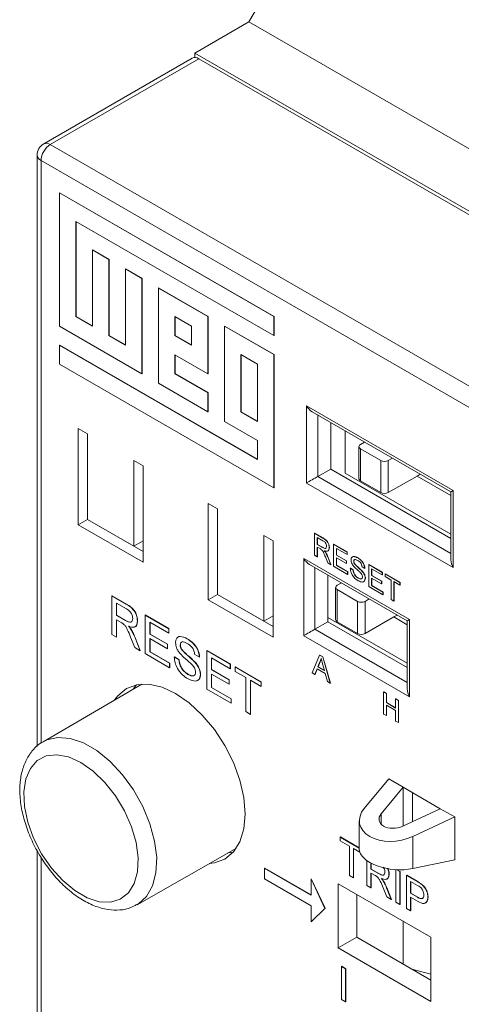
# Model space of a CAD drawing. Header units: millimetres. Extents: x 0 to 420, y 0 to 297.
# Tile 10 of 14: x 323 to 340, y 58 to 96. Entities that reach past the tile are written whole.
import ezdxf

# ---------------------------------------------------------------- set-up
doc = ezdxf.new("R2010")
doc.units = ezdxf.units.MM

msp = doc.modelspace()

# ---------------------------------------------------------------- linework, layer by layer
at = {"color": 7, "linetype": 'Continuous', "lineweight": 15}
for p, q in [((331.56, 95.549), (334.459, 100.488)), ((331.56, 95.549), (329.501, 94.36)), ((341.409, 89.863), (331.56, 95.549)), ((329.501, 94.36), (329.498, 94.188)), ((342.601, 86.797), (329.501, 94.36)), ((329.401, 94.165), (323.744, 90.899)), ((329.651, 94.14), (323.994, 90.875)), ((329.651, 94.14), (342.517, 86.713)), ((323.994, 90.875), (355.107, 72.914)), ((323.494, 90.466), (323.494, 67.933)), ((354.753, 72.301), (323.641, 90.262)), ((324.341, 89.033), (324.348, 89.037)), ((332.512, 84.316), (324.341, 89.033)), ((324.341, 89.033), (324.341, 83.953)), ((332.519, 84.32), (324.348, 89.037)), ((324.969, 87.945), (332.512, 83.591)), ((324.969, 84.316), (324.969, 87.945)), ((324.976, 84.32), (324.976, 87.941)), ((325.598, 86.856), (325.605, 86.86)), ((325.598, 86.856), (325.598, 83.953)), ((326.226, 86.493), (325.598, 86.856)), ((326.233, 86.497), (325.605, 86.86)), ((326.226, 86.493), (326.233, 86.497)), ((326.226, 83.59), (326.226, 86.493)), ((326.233, 83.594), (326.233, 86.497)), ((326.855, 86.13), (326.862, 86.134)), ((326.855, 86.13), (326.855, 83.227)), ((327.483, 85.768), (326.855, 86.13)), ((327.49, 85.772), (326.862, 86.134)), ((327.483, 85.768), (327.49, 85.772)), ((327.483, 82.138), (327.483, 85.768)), ((327.49, 82.143), (327.49, 85.772)), ((328.112, 85.405), (328.119, 85.409)), ((328.112, 85.405), (328.112, 81.776)), ((329.997, 84.316), (328.112, 85.405)), ((330.005, 84.32), (328.119, 85.409)), ((324.969, 84.316), (324.976, 84.32)), ((325.598, 83.953), (324.969, 84.316)), ((325.598, 83.961), (324.976, 84.32)), ((329.369, 83.953), (328.74, 84.316)), ((328.74, 84.316), (328.74, 83.59)), ((328.747, 84.312), (328.747, 83.594)), ((329.997, 84.316), (330.005, 84.32)), ((329.997, 82.139), (329.997, 84.316)), ((330.005, 82.143), (330.005, 84.32)), ((332.512, 84.316), (332.519, 84.32)), ((332.512, 83.591), (332.512, 84.316)), ((332.519, 83.595), (332.519, 84.32)), ((324.341, 83.953), (327.483, 82.138)), ((329.369, 83.227), (329.369, 83.953)), ((330.626, 83.953), (330.633, 83.957)), ((332.512, 82.865), (330.626, 83.953)), ((330.626, 83.953), (330.626, 80.324)), ((332.519, 82.869), (330.633, 83.957)), ((326.226, 83.59), (326.233, 83.594)), ((326.855, 83.227), (326.226, 83.59)), ((326.855, 83.235), (326.233, 83.594)), ((328.74, 83.59), (328.747, 83.594)), ((328.74, 83.59), (329.369, 83.227)), ((328.747, 83.594), (329.369, 83.236)), ((332.512, 83.591), (332.519, 83.595)), ((324.341, 83.227), (324.348, 83.231)), ((324.341, 83.227), (324.341, 82.501)), ((331.883, 78.873), (324.341, 83.227)), ((331.883, 78.881), (324.348, 83.231)), ((328.74, 82.864), (329.997, 82.139)), ((328.74, 82.139), (328.74, 82.864)), ((328.747, 82.143), (328.747, 82.86)), ((331.883, 82.502), (331.255, 82.865)), ((331.255, 82.865), (331.255, 80.687)), ((331.262, 82.861), (331.262, 80.691)), ((332.512, 82.865), (332.519, 82.869)), ((332.512, 77.784), (332.512, 82.865)), ((332.519, 77.788), (332.519, 82.869)), ((324.341, 82.501), (332.512, 77.784)), ((331.883, 80.324), (331.883, 82.502)), ((327.483, 82.138), (327.49, 82.143)), ((328.74, 82.139), (328.747, 82.143)), ((329.997, 81.413), (328.74, 82.139)), ((330.005, 81.417), (328.747, 82.143)), ((329.997, 82.139), (330.005, 82.143)), ((328.112, 81.776), (329.997, 80.687)), ((329.997, 81.413), (330.005, 81.417)), ((329.997, 80.687), (329.997, 81.413)), ((330.005, 80.691), (330.005, 81.417)), ((329.997, 80.687), (330.005, 80.691)), ((331.255, 80.687), (331.262, 80.691)), ((331.255, 80.687), (331.883, 80.324)), ((331.262, 80.691), (331.883, 80.333)), ((333.752, 80.914), (339.338, 77.689)), ((333.752, 77.974), (333.752, 80.914)), ((333.964, 80.69), (339.25, 77.638)), ((330.626, 80.324), (331.883, 79.599)), ((325.408, 79.852), (325.055, 80.056)), ((325.055, 80.056), (325.055, 76.381)), ((334.671, 80.282), (334.671, 78.505)), ((335.22, 79.965), (335.22, 78.352)), ((325.408, 79.852), (325.408, 76.585)), ((331.883, 79.599), (331.883, 78.873)), ((335.744, 79.362), (335.744, 78.138)), ((335.803, 79.444), (335.962, 79.536)), ((336.581, 78.832), (335.803, 79.281)), ((335.803, 79.281), (335.803, 78.056)), ((327.176, 78.831), (327.176, 75.565)), ((327.53, 78.627), (327.176, 78.831)), ((336.581, 77.607), (336.581, 78.832)), ((336.863, 78.832), (337.023, 78.924)), ((336.863, 78.832), (336.863, 77.607)), ((327.53, 74.952), (327.53, 78.627)), ((334.671, 78.505), (334.176, 78.219)), ((334.671, 78.505), (339.25, 75.862)), ((335.22, 78.352), (339.25, 76.025)), ((335.803, 78.056), (336.581, 77.607)), ((336.863, 77.607), (337.959, 78.24)), ((337.959, 78.24), (338.084, 78.312)), ((337.959, 78.24), (339.25, 77.494)), ((332.512, 77.784), (332.519, 77.788)), ((339.338, 74.749), (333.752, 77.974)), ((339.338, 77.689), (339.338, 74.749)), ((339.25, 77.638), (339.25, 75.045)), ((330.358, 76.994), (330.005, 77.198)), ((330.005, 77.198), (330.005, 73.524)), ((330.358, 76.994), (330.358, 73.728)), ((325.408, 76.585), (325.055, 76.381)), ((327.176, 75.565), (325.408, 76.585)), ((327.53, 75.361), (325.408, 76.585)), ((325.055, 76.381), (327.53, 74.952)), ((325.762, 76.381), (325.762, 76.381)), ((325.764, 76.38), (325.764, 76.38)), ((332.479, 75.769), (332.126, 75.974)), ((332.126, 75.974), (332.126, 72.707)), ((334.057, 76.057), (334.064, 76.061)), ((334.057, 75.218), (334.057, 76.057)), ((334.057, 76.057), (334.372, 75.875)), ((334.064, 76.061), (334.379, 75.879)), ((334.376, 75.776), (334.16, 75.901)), ((334.16, 75.901), (334.16, 75.632)), ((334.167, 75.897), (334.167, 75.636)), ((334.372, 75.875), (334.379, 75.879)), ((327.176, 75.565), (327.53, 75.769)), ((332.479, 72.095), (332.479, 75.769)), ((334.16, 75.632), (334.167, 75.636)), ((334.16, 75.632), (334.354, 75.52)), ((334.264, 75.475), (334.16, 75.535)), ((334.16, 75.535), (334.16, 75.159)), ((334.167, 75.636), (334.361, 75.524)), ((334.167, 75.531), (334.167, 75.163)), ((334.354, 75.52), (334.361, 75.524)), ((334.616, 75.508), (334.623, 75.512)), ((334.784, 75.637), (334.791, 75.642)), ((334.784, 74.799), (334.784, 75.637)), ((334.784, 75.637), (335.296, 75.342)), ((334.791, 75.642), (335.303, 75.346)), ((335.296, 75.245), (334.886, 75.482)), ((334.886, 75.482), (334.886, 75.223)), ((334.893, 75.477), (334.893, 75.228)), ((333.646, 75.096), (337.677, 72.769)), ((333.646, 72.156), (333.646, 75.096)), ((334.16, 75.159), (334.057, 75.218)), ((334.16, 75.159), (334.167, 75.163)), ((334.558, 74.929), (334.467, 75.158)), ((334.48, 75.32), (334.487, 75.324)), ((334.556, 75.161), (334.563, 75.165)), ((334.556, 75.161), (334.675, 74.861)), ((334.563, 75.165), (334.682, 74.865)), ((334.886, 75.223), (334.893, 75.228)), ((334.886, 75.223), (335.268, 75.003)), ((335.268, 74.906), (334.886, 75.127)), ((334.886, 75.127), (334.886, 74.836)), ((334.893, 75.228), (335.275, 75.007)), ((334.893, 75.123), (334.893, 74.84)), ((335.296, 75.342), (335.303, 75.346)), ((335.296, 75.342), (335.296, 75.245)), ((335.296, 75.245), (335.303, 75.249)), ((335.303, 75.346), (335.303, 75.249)), ((335.697, 75.121), (335.704, 75.125)), ((333.858, 74.872), (337.589, 72.718)), ((334.675, 74.861), (334.558, 74.929)), ((334.675, 74.861), (334.682, 74.865)), ((335.314, 74.492), (334.784, 74.799)), ((334.886, 74.836), (334.893, 74.84)), ((334.886, 74.836), (335.314, 74.589)), ((334.893, 74.84), (335.321, 74.593)), ((335.268, 75.003), (335.275, 75.007)), ((335.268, 75.003), (335.268, 74.906)), ((335.268, 74.906), (335.275, 74.91)), ((335.275, 75.007), (335.275, 74.91)), ((335.417, 74.723), (335.424, 74.727)), ((335.417, 74.723), (335.519, 74.664)), ((335.424, 74.727), (335.526, 74.668)), ((335.547, 74.985), (335.554, 74.989)), ((335.573, 74.896), (335.58, 74.9)), ((335.966, 74.718), (335.864, 74.777)), ((335.966, 74.718), (335.973, 74.722)), ((336.125, 74.863), (336.132, 74.867)), ((336.125, 74.024), (336.125, 74.863)), ((336.125, 74.863), (336.637, 74.568)), ((336.132, 74.867), (336.644, 74.572)), ((336.637, 74.471), (336.227, 74.707)), ((336.227, 74.707), (336.227, 74.449)), ((336.234, 74.703), (336.234, 74.453)), ((334.565, 74.464), (334.565, 72.687)), ((335.314, 74.589), (335.321, 74.593)), ((335.314, 74.589), (335.314, 74.492)), ((335.314, 74.492), (335.321, 74.496)), ((335.321, 74.593), (335.321, 74.496)), ((335.519, 74.664), (335.526, 74.668)), ((335.717, 74.346), (335.724, 74.35)), ((335.859, 74.619), (335.866, 74.623)), ((335.985, 74.343), (335.992, 74.347)), ((336.227, 74.449), (336.234, 74.453)), ((336.227, 74.449), (336.609, 74.229)), ((336.609, 74.132), (336.227, 74.352)), ((336.227, 74.352), (336.227, 74.062)), ((336.234, 74.453), (336.616, 74.233)), ((336.234, 74.348), (336.234, 74.066)), ((336.637, 74.568), (336.644, 74.572)), ((336.637, 74.568), (336.637, 74.471)), ((336.637, 74.471), (336.644, 74.475)), ((336.644, 74.572), (336.644, 74.475)), ((336.739, 74.508), (336.746, 74.513)), ((336.739, 74.412), (336.739, 74.508)), ((336.739, 74.508), (337.307, 74.18)), ((336.972, 74.277), (336.739, 74.412)), ((336.746, 74.513), (337.314, 74.185)), ((334.86, 73.994), (334.86, 72.769)), ((334.919, 74.075), (335.079, 74.167)), ((336.655, 73.718), (336.125, 74.024)), ((336.227, 74.062), (336.234, 74.066)), ((336.227, 74.062), (336.655, 73.815)), ((336.234, 74.066), (336.663, 73.819)), ((336.609, 74.229), (336.616, 74.233)), ((336.609, 74.229), (336.609, 74.132)), ((336.609, 74.132), (336.616, 74.136)), ((336.616, 74.233), (336.616, 74.136)), ((336.972, 73.535), (336.972, 74.277)), ((337.307, 74.084), (337.075, 74.218)), ((337.075, 74.218), (337.075, 73.476)), ((337.082, 74.214), (337.082, 73.48)), ((337.307, 74.18), (337.314, 74.185)), ((337.307, 74.18), (337.307, 74.084)), ((337.307, 74.084), (337.314, 74.088)), ((337.314, 74.185), (337.314, 74.088)), ((326.333, 73.674), (326.34, 73.678)), ((326.333, 72.206), (326.333, 73.674)), ((326.333, 73.674), (326.885, 73.355)), ((326.34, 73.678), (326.892, 73.359)), ((330.358, 73.728), (330.005, 73.524)), ((332.126, 72.707), (330.358, 73.728)), ((332.479, 72.503), (330.358, 73.728)), ((335.697, 73.463), (334.919, 73.912)), ((334.919, 73.912), (334.919, 72.687)), ((335.98, 73.463), (336.139, 73.555)), ((336.655, 73.815), (336.663, 73.819)), ((336.655, 73.815), (336.655, 73.718)), ((336.655, 73.718), (336.663, 73.722)), ((336.663, 73.819), (336.663, 73.722)), ((326.891, 73.182), (326.512, 73.401)), ((326.512, 73.401), (326.512, 72.93)), ((326.519, 73.397), (326.519, 72.934)), ((326.885, 73.355), (326.892, 73.359)), ((330.005, 73.524), (332.479, 72.095)), ((330.712, 73.524), (330.712, 73.524)), ((335.697, 72.238), (335.697, 73.463)), ((335.98, 73.463), (335.98, 72.238)), ((337.075, 73.476), (336.972, 73.535)), ((337.075, 73.476), (337.082, 73.48)), ((326.512, 72.93), (326.519, 72.934)), ((326.512, 72.93), (326.853, 72.734)), ((326.519, 72.934), (326.86, 72.738)), ((327.604, 72.94), (327.611, 72.944)), ((327.604, 71.472), (327.604, 72.94)), ((327.604, 72.94), (328.501, 72.422)), ((327.611, 72.944), (328.508, 72.426)), ((332.126, 72.707), (332.479, 72.912)), ((334.565, 72.851), (337.589, 71.106)), ((335.98, 72.238), (337.076, 72.871)), ((337.076, 72.871), (337.2, 72.943)), ((337.076, 72.871), (337.589, 72.575)), ((326.696, 72.655), (326.512, 72.761)), ((326.512, 72.761), (326.512, 72.102)), ((326.519, 72.757), (326.519, 72.106)), ((326.853, 72.734), (326.86, 72.738)), ((327.311, 72.713), (327.318, 72.717)), ((328.501, 72.253), (327.784, 72.667)), ((327.784, 72.667), (327.784, 72.215)), ((327.791, 72.663), (327.791, 72.219)), ((328.501, 72.422), (328.508, 72.426)), ((328.501, 72.422), (328.501, 72.253)), ((328.508, 72.426), (328.508, 72.257)), ((334.565, 72.687), (334.07, 72.401)), ((334.565, 72.687), (337.589, 70.942)), ((334.919, 72.687), (335.697, 72.238)), ((337.589, 72.718), (337.589, 70.125)), ((337.677, 72.769), (337.677, 69.83)), ((326.512, 72.102), (326.333, 72.206)), ((326.512, 72.102), (326.519, 72.106)), ((327.21, 71.7), (327.051, 72.101)), ((327.073, 72.384), (327.08, 72.388)), ((327.207, 72.107), (327.214, 72.111)), ((327.207, 72.107), (327.415, 71.581)), ((327.214, 72.111), (327.422, 71.585)), ((327.784, 72.215), (327.791, 72.219)), ((327.784, 72.215), (328.452, 71.829)), ((328.452, 71.66), (327.784, 72.046)), ((327.784, 72.046), (327.784, 71.538)), ((327.791, 72.219), (328.459, 71.833)), ((328.501, 72.253), (328.508, 72.257)), ((337.677, 69.83), (333.646, 72.156)), ((327.415, 71.581), (327.21, 71.7)), ((327.791, 72.042), (327.791, 71.542)), ((328.452, 71.829), (328.459, 71.833)), ((328.452, 71.829), (328.452, 71.66)), ((328.459, 71.833), (328.459, 71.664)), ((328.941, 71.799), (328.948, 71.803)), ((329.203, 72.036), (329.21, 72.04)), ((327.415, 71.581), (327.422, 71.585)), ((328.533, 70.935), (327.604, 71.472)), ((327.784, 71.538), (327.791, 71.542)), ((327.784, 71.538), (328.533, 71.105)), ((327.791, 71.542), (328.54, 71.109)), ((328.452, 71.66), (328.459, 71.664)), ((328.713, 71.34), (328.72, 71.344)), ((328.713, 71.34), (328.892, 71.237)), ((328.72, 71.344), (328.899, 71.241)), ((328.986, 71.643), (328.993, 71.647)), ((329.674, 71.331), (329.495, 71.434)), ((329.674, 71.331), (329.681, 71.335)), ((329.951, 71.585), (329.958, 71.589)), ((329.951, 70.117), (329.951, 71.585)), ((329.951, 71.585), (330.848, 71.067)), ((329.958, 71.589), (330.855, 71.071)), ((330.848, 70.898), (330.131, 71.312)), ((330.131, 71.312), (330.131, 70.86)), ((330.138, 71.308), (330.138, 70.864)), ((333.962, 70.741), (334.251, 71.413)), ((334.251, 71.413), (334.258, 71.417)), ((334.251, 71.413), (334.366, 71.347)), ((334.258, 71.417), (334.373, 71.351)), ((334.366, 71.347), (334.373, 71.351)), ((334.366, 71.347), (334.655, 70.341)), ((334.373, 71.351), (334.662, 70.345)), ((328.533, 71.105), (328.54, 71.109)), ((328.533, 71.105), (328.533, 70.935)), ((328.533, 70.935), (328.54, 70.939)), ((328.54, 71.109), (328.54, 70.939)), ((328.892, 71.237), (328.899, 71.241)), ((329.486, 71.157), (329.493, 71.161)), ((330.848, 71.067), (330.855, 71.071)), ((330.848, 71.067), (330.848, 70.898)), ((330.855, 71.071), (330.855, 70.902)), ((331.027, 70.964), (331.034, 70.968)), ((331.027, 70.794), (331.027, 70.964)), ((331.027, 70.964), (332.021, 70.39)), ((331.034, 70.968), (332.028, 70.394)), ((334.259, 71.157), (334.185, 70.967)), ((334.185, 70.967), (334.192, 70.972)), ((334.185, 70.967), (334.433, 70.824)), ((334.266, 71.161), (334.192, 70.972)), ((334.192, 70.972), (334.43, 70.834)), ((334.259, 71.157), (334.266, 71.161)), ((334.433, 70.824), (334.362, 71.086)), ((329.237, 70.68), (329.244, 70.684)), ((329.707, 70.675), (329.714, 70.679)), ((330.131, 70.86), (330.138, 70.864)), ((330.131, 70.86), (330.799, 70.474)), ((330.799, 70.305), (330.131, 70.691)), ((330.131, 70.691), (330.131, 70.183)), ((330.138, 70.864), (330.806, 70.479)), ((330.138, 70.687), (330.138, 70.187)), ((330.848, 70.898), (330.855, 70.902)), ((331.434, 70.559), (331.027, 70.794)), ((331.434, 69.261), (331.434, 70.559)), ((334.071, 70.678), (333.962, 70.741)), ((334.154, 70.888), (334.071, 70.678)), ((334.071, 70.678), (334.078, 70.682)), ((334.158, 70.886), (334.078, 70.682)), ((334.463, 70.71), (334.154, 70.888)), ((334.546, 70.404), (334.463, 70.71)), ((327.477, 70.309), (323.716, 68.111)), ((330.131, 70.183), (330.138, 70.187)), ((330.131, 70.183), (330.88, 69.75)), ((330.138, 70.187), (330.887, 69.754)), ((330.799, 70.474), (330.806, 70.479)), ((330.799, 70.474), (330.799, 70.305)), ((330.799, 70.305), (330.806, 70.309)), ((330.806, 70.479), (330.806, 70.309)), ((332.021, 70.221), (331.614, 70.456)), ((331.614, 70.456), (331.614, 69.157)), ((331.621, 70.452), (331.621, 69.161)), ((332.021, 70.39), (332.028, 70.394)), ((332.021, 70.39), (332.021, 70.221)), ((332.021, 70.221), (332.028, 70.225)), ((332.028, 70.394), (332.028, 70.225)), ((334.655, 70.341), (334.546, 70.404)), ((334.655, 70.341), (334.662, 70.345)), ((330.88, 69.581), (329.951, 70.117)), ((336.688, 70.006), (336.695, 70.01)), ((336.688, 69.167), (336.688, 70.006)), ((336.688, 70.006), (336.79, 69.947)), ((336.695, 70.01), (336.798, 69.951)), ((336.79, 69.947), (336.798, 69.951)), ((336.79, 69.947), (336.79, 69.603)), ((336.798, 69.951), (336.798, 69.607)), ((330.88, 69.75), (330.887, 69.754)), ((330.88, 69.75), (330.88, 69.581)), ((330.88, 69.581), (330.887, 69.585)), ((330.887, 69.754), (330.887, 69.585)), ((336.79, 69.603), (336.798, 69.607)), ((336.79, 69.603), (337.144, 69.399)), ((337.144, 69.302), (336.79, 69.506)), ((336.79, 69.506), (336.79, 69.108)), ((336.798, 69.607), (337.144, 69.407)), ((336.798, 69.502), (336.798, 69.112)), ((337.144, 69.743), (337.151, 69.747)), ((337.144, 69.743), (337.247, 69.684)), ((337.144, 69.399), (337.144, 69.743)), ((337.151, 69.747), (337.254, 69.688)), ((337.247, 69.684), (337.254, 69.688)), ((337.247, 69.684), (337.247, 68.845)), ((337.254, 69.688), (337.254, 68.849)), ((331.614, 69.157), (331.434, 69.261)), ((331.614, 69.157), (331.621, 69.161)), ((336.79, 69.108), (336.688, 69.167)), ((336.79, 69.108), (336.798, 69.112)), ((337.144, 68.904), (337.144, 69.302)), ((337.247, 68.845), (337.144, 68.904)), ((337.247, 68.845), (337.254, 68.849)), ((336.881, 66.696), (335.946, 65.567)), ((337.429, 66.38), (336.881, 66.696)), ((336.593, 65.371), (337.429, 66.38)), ((338.843, 65.563), (337.429, 66.38)), ((337.429, 66.38), (337.429, 64.904)), ((337.783, 66.176), (337.783, 65.069)), ((338.843, 65.563), (337.414, 64.897)), ((339.392, 65.247), (338.843, 65.563)), ((335.761, 65.104), (335.761, 64.022)), ((337.793, 64.501), (339.392, 65.247)), ((339.392, 65.247), (339.392, 63.614)), ((335.032, 64.482), (335.039, 64.486)), ((335.032, 64.337), (335.032, 64.482)), ((335.032, 64.482), (335.761, 64.061)), ((335.381, 64.135), (335.032, 64.337)), ((335.039, 64.486), (335.761, 64.069)), ((337.793, 64.501), (337.793, 63.279)), ((323.494, 63.961), (323.494, 52.547)), ((327.299, 61.904), (331.084, 64.062)), ((335.381, 63.022), (335.381, 64.135)), ((335.782, 63.904), (335.534, 64.047)), ((335.534, 64.047), (335.534, 62.933)), ((335.542, 64.043), (335.542, 62.938)), ((336.051, 62.635), (336.051, 63.584)), ((336.205, 63.49), (336.205, 63.256)), ((336.212, 63.486), (336.212, 63.26)), ((337.793, 63.279), (339.392, 63.614)), ((332.154, 63.293), (332.161, 63.297)), ((333.922, 62.272), (332.154, 63.293)), ((332.154, 63.293), (332.154, 62.884)), ((333.922, 62.28), (332.161, 63.297)), ((336.205, 63.256), (336.212, 63.26)), ((336.205, 63.256), (336.497, 63.088)), ((336.362, 63.02), (336.205, 63.111)), ((336.205, 63.111), (336.205, 62.546)), ((336.212, 63.26), (336.504, 63.092)), ((336.212, 63.107), (336.212, 62.55)), ((336.497, 63.088), (336.504, 63.092)), ((336.89, 63.07), (336.897, 63.074)), ((337.155, 61.998), (337.155, 63.24)), ((337.187, 63.238), (337.309, 63.168)), ((337.202, 63.237), (337.316, 63.172)), ((337.309, 63.168), (337.316, 63.172)), ((337.309, 63.168), (337.309, 61.909)), ((337.316, 63.172), (337.316, 61.913)), ((332.154, 62.884), (333.922, 61.864)), ((333.922, 62.885), (333.929, 62.889)), ((334.452, 61.762), (333.922, 62.885)), ((333.922, 62.885), (333.922, 62.272)), ((334.459, 61.766), (333.929, 62.889)), ((338.49, 60.664), (334.954, 62.705)), ((334.954, 62.705), (334.954, 60.255)), ((335.534, 62.933), (335.381, 63.022)), ((335.534, 62.933), (335.542, 62.938)), ((336.685, 62.788), (336.692, 62.792)), ((337.56, 63.022), (337.567, 63.026)), ((337.56, 61.764), (337.56, 63.022)), ((337.56, 63.022), (337.96, 62.791)), ((337.567, 63.026), (337.968, 62.795)), ((337.974, 62.638), (337.714, 62.789)), ((337.714, 62.789), (337.714, 62.337)), ((337.721, 62.784), (337.721, 62.341)), ((337.96, 62.791), (337.968, 62.795)), ((338.122, 62.686), (338.129, 62.69)), ((335.661, 62.297), (335.661, 60.664)), ((336.205, 62.546), (336.051, 62.635)), ((336.205, 62.546), (336.212, 62.55)), ((336.803, 62.201), (336.667, 62.545)), ((336.8, 62.55), (336.807, 62.554)), ((336.8, 62.55), (336.979, 62.1)), ((336.807, 62.554), (336.986, 62.104)), ((337.714, 62.337), (337.721, 62.341)), ((337.714, 62.337), (337.977, 62.185)), ((337.721, 62.341), (337.984, 62.189)), ((336.979, 62.1), (336.803, 62.201)), ((336.979, 62.1), (336.986, 62.104)), ((337.309, 61.909), (337.155, 61.998)), ((337.309, 61.909), (337.316, 61.913)), ((337.981, 62.038), (337.714, 62.192)), ((337.714, 62.192), (337.714, 61.675)), ((337.721, 62.188), (337.721, 61.68)), ((337.977, 62.185), (337.984, 62.189)), ((338.37, 62.193), (338.377, 62.197)), ((333.922, 61.864), (333.922, 61.252)), ((333.922, 61.252), (334.452, 61.762)), ((333.929, 61.256), (334.459, 61.766)), ((334.452, 61.762), (334.459, 61.766)), ((337.714, 61.675), (337.56, 61.764)), ((337.714, 61.675), (337.721, 61.68)), ((333.922, 61.252), (333.929, 61.256)), ((337.429, 59.643), (337.429, 61.276)), ((335.661, 60.664), (334.954, 60.255)), ((335.661, 60.664), (338.49, 59.031)), ((338.49, 58.214), (338.49, 60.664)), ((334.954, 60.255), (338.49, 58.214)), ((335.087, 59.551), (335.094, 59.555)), ((335.087, 58.293), (335.087, 59.551)), ((335.087, 59.551), (335.241, 59.462)), ((335.094, 59.555), (335.248, 59.466)), ((335.241, 59.462), (335.248, 59.466)), ((335.241, 59.462), (335.241, 58.204)), ((335.248, 59.466), (335.248, 58.208)), ((338.49, 59.256), (337.76, 59.452)), ((335.241, 58.204), (335.087, 58.293)), ((335.241, 58.204), (335.248, 58.208))]:
    msp.add_line(p, q, dxfattribs=at)
at = {"color": 8, "linetype": 'Continuous', "lineweight": 15}
for p, q in [((323.641, 90.262), (323.641, 68.059)), ((334.176, 80.567), (334.176, 78.219)), ((334.176, 78.219), (339.25, 75.29)), ((334.07, 74.75), (334.07, 72.401)), ((334.07, 72.401), (337.589, 70.37)), ((336.593, 65.371), (336.593, 64.972)), ((323.641, 63.721), (323.641, 52.293))]:
    msp.add_line(p, q, dxfattribs=at)
at = {"color": 7, "linetype": 'Continuous', "lineweight": 15, "flags": 128}
for points in [[(330.043, 63.468), (330.24, 63.493), (330.642, 63.642), (330.972, 63.915), (331.217, 64.303), (331.368, 64.791), (331.419, 65.358), (331.368, 65.985), (331.217, 66.647), (330.972, 67.318), (330.642, 67.972), (330.24, 68.585), (329.782, 69.132), (329.284, 69.594), (328.767, 69.951), (328.25, 70.191), (327.752, 70.304), (327.294, 70.286), (326.892, 70.137), (326.562, 69.863), (326.443, 69.705)], [(327.155, 70.121), (327.269, 70.271), (327.279, 70.283)], [(325.161, 67.325), (324.692, 67.537), (324.245, 67.621), (323.841, 67.574), (323.499, 67.397), (323.234, 67.099), (323.06, 66.694), (322.984, 66.201), (323.009, 65.642), (323.135, 65.045), (323.356, 64.436), (323.661, 63.845), (324.037, 63.299), (324.465, 62.823), (324.925, 62.44), (325.397, 62.168), (325.857, 62.019), (326.285, 62.001), (326.66, 62.114), (326.966, 62.353), (327.186, 62.706), (327.312, 63.158), (327.338, 63.687), (327.262, 64.268), (327.087, 64.875), (326.823, 65.478), (326.48, 66.05), (326.076, 66.564), (325.63, 66.996), (325.161, 67.325)], [(330.962, 63.904), (330.947, 63.901), (330.76, 63.877)]]:
    msp.add_lwpolyline(points, dxfattribs=at)
at = {"color": 8, "linetype": 'Continuous', "lineweight": 15, "flags": 128}
msp.add_lwpolyline([(323.724, 68.116), (323.862, 68.184), (324.283, 68.279), (324.754, 68.24), (325.256, 68.07), (325.769, 67.774), (326.271, 67.365), (326.743, 66.859), (327.163, 66.278), (327.517, 65.645), (327.788, 64.986), (327.966, 64.328), (328.044, 63.698), (328.018, 63.122), (327.889, 62.623), (327.663, 62.221), (327.349, 61.934), (327.287, 61.897)], dxfattribs=at)
at = {"color": 7, "linetype": 'Continuous', "lineweight": 15}
for centre, radius, start, end in [((329.504, 93.936), 0.251, 54.3824, 114.3071), ((323.994, 90.466), 0.5, 119.9973, 180), ((324.408, 90.227), 0.768, 122.6055, 177.3945), ((335.834, 79.362), 0.0873, 110.7834, 249.2166), ((336.722, 79.105), 0.307, 242.6097, 297.3903), ((335.844, 78.148), 0.101, 185.6948, 245.6253), ((336.722, 77.88), 0.307, 242.6097, 297.3903), ((334.95, 73.994), 0.0873, 110.7834, 249.2166), ((335.838, 73.736), 0.307, 242.6097, 297.3903), ((334.96, 72.779), 0.101, 185.6948, 245.6253), ((335.838, 72.511), 0.307, 242.6097, 297.3903)]:
    msp.add_arc(centre, radius, start, end, dxfattribs=at)
at = {"color": 8, "linetype": 'Continuous', "lineweight": 15}
for centre, start, end in [((323.848, 90.67), 54.3824, 114.3071), ((323.744, 90.491), 185.6948, 245.6253)]:
    msp.add_arc(centre, 0.251, start, end, dxfattribs=at)
at = {"color": 7, "linetype": 'Continuous', "lineweight": 15}
for centre, major_axis, ratio, start_param, end_param in [((333.964, 81.036), (-0.212, 0.367), 0.577335, 1.570756, 2.356235), ((333.964, 78.097), (0.3, 0.173), 0.00007, 0.785358, 2.356154), ((339.55, 77.811), (0.3, 0.173), 0.00007, 2.356154, 3.141552), ((333.858, 75.218), (-0.212, 0.367), 0.577335, 1.570756, 2.356235), ((339.55, 74.872), (-0.212, 0.367), 0.577335, 0.785358, 1.570756), ((337.889, 72.892), (0.3, 0.173), 0.00007, 2.356154, 3.141552), ((333.858, 72.279), (0.3, 0.173), 0.00007, 0.785358, 2.356154), ((337.889, 69.952), (-0.212, 0.367), 0.577335, 0.785358, 1.570756), ((337.111, 65.213), (1.344, 0.191), 0.650932, 2.520169, 5.149458), ((337.111, 65.213), (0.597, 0.085), 0.650932, 2.520169, 5.149458), ((337.111, 63.913), (1.348, -0.145), 0.491858, 3.19434, 5.294382)]:
    msp.add_ellipse(centre, major_axis=major_axis, ratio=ratio, start_param=start_param, end_param=end_param, dxfattribs=at)
for points, knots in [([(334.372, 75.875), (334.406, 75.855), (334.472, 75.816), (334.562, 75.719), (334.608, 75.603), (334.613, 75.54), (334.616, 75.508)], [0, 0, 0, 0, 0.281671, 0.559202, 0.779411, 1, 1, 1, 1]), ([(334.379, 75.879), (334.413, 75.859), (334.479, 75.82), (334.569, 75.723), (334.615, 75.607), (334.62, 75.544), (334.623, 75.512)], [0, 0, 0, 0, 0.281671, 0.559202, 0.779411, 1, 1, 1, 1]), ([(334.315, 75.442), (334.306, 75.448), (334.289, 75.461), (334.272, 75.47), (334.264, 75.475)], [0, 0, 0, 0, 0.559853, 1, 1, 1, 1]), ([(334.467, 75.158), (334.445, 75.214), (334.414, 75.292), (334.363, 75.392), (334.331, 75.425), (334.315, 75.442)], [0, 0, 0, 0, 0.56088, 0.780729, 1, 1, 1, 1]), ([(334.354, 75.52), (334.375, 75.508), (334.417, 75.485), (334.475, 75.475), (334.508, 75.51), (334.512, 75.547), (334.513, 75.565)], [0, 0, 0, 0, 0.281563, 0.560238, 0.779872, 1, 1, 1, 1]), ([(334.361, 75.524), (334.382, 75.512), (334.423, 75.49), (334.476, 75.476), (334.492, 75.497), (334.496, 75.502)], [0, 0, 0, 0, 0.424583, 0.844813, 1, 1, 1, 1]), ([(334.513, 75.565), (334.511, 75.588), (334.507, 75.634), (334.456, 75.724), (334.406, 75.756), (334.376, 75.776)], [0, 0, 0, 0, 0.280406, 0.559981, 1, 1, 1, 1]), ([(334.616, 75.508), (334.613, 75.477), (334.607, 75.415), (334.54, 75.357), (334.467, 75.38), (334.423, 75.394)], [0, 0, 0, 0, 0.2805174, 0.5605016, 1, 1, 1, 1]), ([(334.623, 75.512), (334.619, 75.483), (334.612, 75.423), (334.58, 75.376), (334.552, 75.38), (334.552, 75.38)], [0, 0, 0, 0, 0.493459, 0.98598, 1, 1, 1, 1]), ([(334.423, 75.394), (334.434, 75.381), (334.455, 75.358), (334.472, 75.331), (334.48, 75.32)], [0, 0, 0, 0, 0.56012, 1, 1, 1, 1]), ([(334.43, 75.398), (334.442, 75.385), (334.462, 75.362), (334.479, 75.336), (334.487, 75.324)], [0, 0, 0, 0, 0.56012, 1, 1, 1, 1]), ([(334.48, 75.32), (334.496, 75.291), (334.525, 75.239), (334.547, 75.185), (334.556, 75.161)], [0, 0, 0, 0, 0.559794, 1, 1, 1, 1]), ([(334.487, 75.324), (334.503, 75.295), (334.532, 75.243), (334.554, 75.189), (334.563, 75.165)], [0, 0, 0, 0, 0.559794, 1, 1, 1, 1]), ([(335.445, 75.037), (335.447, 75.061), (335.452, 75.11), (335.488, 75.157), (335.567, 75.182), (335.643, 75.146), (335.697, 75.121)], [0, 0, 0, 0, 0.187029, 0.374124, 0.56114, 1, 1, 1, 1]), ([(335.478, 75.129), (335.484, 75.139), (335.501, 75.166), (335.576, 75.184), (335.651, 75.149), (335.704, 75.125)], [0, 0, 0, 0, 0.150287, 0.404188, 1, 1, 1, 1]), ([(335.701, 75.022), (335.681, 75.032), (335.642, 75.053), (335.589, 75.06), (335.554, 75.036), (335.549, 75.002), (335.547, 74.985)], [0, 0, 0, 0, 0.28129, 0.56082, 0.78068, 1, 1, 1, 1]), ([(335.597, 75.058), (335.596, 75.058), (335.582, 75.059), (335.561, 75.038), (335.557, 75.006), (335.554, 74.989)], [0, 0, 0, 0, 0.021548, 0.511376, 1, 1, 1, 1]), ([(335.697, 75.121), (335.733, 75.098), (335.805, 75.051), (335.898, 74.944), (335.955, 74.822), (335.962, 74.753), (335.966, 74.718)], [0, 0, 0, 0, 0.280797, 0.560151, 0.779877, 1, 1, 1, 1]), ([(335.704, 75.125), (335.74, 75.102), (335.812, 75.055), (335.905, 74.949), (335.962, 74.827), (335.969, 74.757), (335.973, 74.722)], [0, 0, 0, 0, 0.280797, 0.560151, 0.779877, 1, 1, 1, 1]), ([(335.721, 74.247), (335.679, 74.274), (335.594, 74.327), (335.488, 74.459), (335.428, 74.602), (335.421, 74.683), (335.417, 74.723)], [0, 0, 0, 0, 0.280814, 0.559563, 0.77962, 1, 1, 1, 1]), ([(335.552, 74.794), (335.536, 74.814), (335.503, 74.854), (335.456, 74.94), (335.449, 75), (335.445, 75.037)], [0, 0, 0, 0, 0.281445, 0.562273, 1, 1, 1, 1]), ([(335.547, 74.985), (335.548, 74.969), (335.551, 74.94), (335.566, 74.91), (335.573, 74.896)], [0, 0, 0, 0, 0.559617, 1, 1, 1, 1]), ([(335.805, 74.555), (335.776, 74.582), (335.729, 74.627), (335.662, 74.685), (335.606, 74.736), (335.57, 74.774), (335.552, 74.794)], [0, 0, 0, 0, 0.339939, 0.560025, 0.780082, 1, 1, 1, 1]), ([(335.554, 74.989), (335.556, 74.973), (335.558, 74.944), (335.573, 74.914), (335.58, 74.9)], [0, 0, 0, 0, 0.559617, 1, 1, 1, 1]), ([(335.573, 74.896), (335.626, 74.843), (335.72, 74.747), (335.816, 74.658), (335.859, 74.619)], [0, 0, 0, 0, 0.558382, 1, 1, 1, 1]), ([(335.58, 74.9), (335.633, 74.847), (335.727, 74.751), (335.823, 74.662), (335.866, 74.623)], [0, 0, 0, 0, 0.558382, 1, 1, 1, 1]), ([(335.864, 74.777), (335.86, 74.805), (335.852, 74.859), (335.794, 74.961), (335.736, 74.999), (335.701, 75.022)], [0, 0, 0, 0, 0.281097, 0.560287, 1, 1, 1, 1]), ([(335.519, 74.664), (335.523, 74.63), (335.532, 74.561), (335.585, 74.461), (335.651, 74.389), (335.695, 74.36), (335.717, 74.346)], [0, 0, 0, 0, 0.280632, 0.558674, 0.779197, 1, 1, 1, 1]), ([(335.526, 74.668), (335.53, 74.634), (335.539, 74.565), (335.593, 74.465), (335.658, 74.393), (335.702, 74.364), (335.724, 74.35)], [0, 0, 0, 0, 0.280632, 0.558674, 0.779197, 1, 1, 1, 1]), ([(335.717, 74.346), (335.738, 74.335), (335.782, 74.313), (335.838, 74.311), (335.875, 74.342), (335.88, 74.378), (335.882, 74.397)], [0, 0, 0, 0, 0.2809172, 0.5608127, 0.7805018, 1, 1, 1, 1]), ([(335.985, 74.343), (335.979, 74.306), (335.967, 74.231), (335.869, 74.181), (335.777, 74.222), (335.721, 74.247)], [0, 0, 0, 0, 0.279942, 0.56008, 1, 1, 1, 1]), ([(335.724, 74.35), (335.745, 74.339), (335.788, 74.318), (335.841, 74.313), (335.859, 74.332), (335.864, 74.338)], [0, 0, 0, 0, 0.408675, 0.815864, 1, 1, 1, 1]), ([(335.882, 74.397), (335.881, 74.412), (335.879, 74.442), (335.852, 74.502), (335.823, 74.534), (335.805, 74.555)], [0, 0, 0, 0, 0.280089, 0.55997, 1, 1, 1, 1]), ([(335.859, 74.619), (335.878, 74.596), (335.917, 74.552), (335.958, 74.476), (335.981, 74.404), (335.984, 74.363), (335.985, 74.343)], [0, 0, 0, 0, 0.280371, 0.559909, 0.779859, 1, 1, 1, 1]), ([(335.866, 74.623), (335.885, 74.6), (335.924, 74.556), (335.965, 74.48), (335.989, 74.408), (335.991, 74.367), (335.992, 74.347)], [0, 0, 0, 0, 0.280371, 0.559909, 0.779859, 1, 1, 1, 1]), ([(335.992, 74.347), (335.987, 74.309), (335.976, 74.234), (335.92, 74.216), (335.893, 74.207)], [0, 0, 0, 0, 0.51616, 1, 1, 1, 1]), ([(326.885, 73.355), (326.943, 73.321), (327.06, 73.252), (327.216, 73.082), (327.297, 72.88), (327.306, 72.769), (327.311, 72.713)], [0, 0, 0, 0, 0.281671, 0.559202, 0.779411, 1, 1, 1, 1]), ([(327.132, 72.812), (327.128, 72.853), (327.12, 72.934), (327.032, 73.091), (326.945, 73.147), (326.891, 73.182)], [0, 0, 0, 0, 0.280406, 0.559981, 1, 1, 1, 1]), ([(326.892, 73.359), (326.95, 73.325), (327.067, 73.256), (327.223, 73.086), (327.304, 72.884), (327.313, 72.773), (327.318, 72.717)], [0, 0, 0, 0, 0.281671, 0.559202, 0.779411, 1, 1, 1, 1]), ([(326.853, 72.734), (326.89, 72.713), (326.963, 72.672), (327.065, 72.655), (327.122, 72.717), (327.128, 72.781), (327.132, 72.812)], [0, 0, 0, 0, 0.2815626, 0.5602379, 0.7798719, 1, 1, 1, 1]), ([(326.784, 72.597), (326.768, 72.609), (326.739, 72.63), (326.709, 72.647), (326.696, 72.655)], [0, 0, 0, 0, 0.559853, 1, 1, 1, 1]), ([(327.051, 72.101), (327.012, 72.199), (326.958, 72.335), (326.869, 72.51), (326.813, 72.568), (326.784, 72.597)], [0, 0, 0, 0, 0.56088, 0.780729, 1, 1, 1, 1]), ([(326.86, 72.738), (326.897, 72.718), (326.969, 72.678), (327.068, 72.656), (327.097, 72.697), (327.107, 72.712)], [0, 0, 0, 0, 0.393588, 0.78314, 1, 1, 1, 1]), ([(327.311, 72.713), (327.306, 72.659), (327.295, 72.551), (327.178, 72.449), (327.051, 72.489), (326.974, 72.513)], [0, 0, 0, 0, 0.280517, 0.560502, 1, 1, 1, 1]), ([(326.974, 72.513), (326.994, 72.491), (327.029, 72.45), (327.059, 72.404), (327.073, 72.384)], [0, 0, 0, 0, 0.56012, 1, 1, 1, 1]), ([(326.981, 72.517), (327.001, 72.495), (327.036, 72.454), (327.066, 72.408), (327.08, 72.388)], [0, 0, 0, 0, 0.56012, 1, 1, 1, 1]), ([(327.318, 72.717), (327.312, 72.665), (327.3, 72.561), (327.239, 72.478), (327.188, 72.487), (327.183, 72.488)], [0, 0, 0, 0, 0.475553, 0.950203, 1, 1, 1, 1]), ([(327.073, 72.384), (327.101, 72.333), (327.152, 72.243), (327.19, 72.148), (327.207, 72.107)], [0, 0, 0, 0, 0.559794, 1, 1, 1, 1]), ([(327.08, 72.388), (327.108, 72.337), (327.159, 72.247), (327.197, 72.152), (327.214, 72.111)], [0, 0, 0, 0, 0.559794, 1, 1, 1, 1]), ([(328.762, 71.888), (328.766, 71.931), (328.774, 72.017), (328.838, 72.099), (328.975, 72.142), (329.109, 72.079), (329.203, 72.036)], [0, 0, 0, 0, 0.1870287, 0.3741238, 0.5611402, 1, 1, 1, 1]), ([(328.834, 72.072), (328.839, 72.08), (328.863, 72.116), (328.987, 72.14), (329.118, 72.081), (329.21, 72.04)], [0, 0, 0, 0, 0.075848, 0.351991, 1, 1, 1, 1]), ([(328.949, 71.463), (328.921, 71.498), (328.864, 71.568), (328.782, 71.719), (328.769, 71.824), (328.762, 71.888)], [0, 0, 0, 0, 0.281445, 0.562273, 1, 1, 1, 1]), ([(329.21, 71.862), (329.175, 71.881), (329.106, 71.918), (329.015, 71.93), (328.952, 71.886), (328.945, 71.828), (328.941, 71.799)], [0, 0, 0, 0, 0.28129, 0.56082, 0.78068, 1, 1, 1, 1]), ([(328.941, 71.799), (328.943, 71.77), (328.947, 71.719), (328.974, 71.666), (328.986, 71.643)], [0, 0, 0, 0, 0.559617, 1, 1, 1, 1]), ([(329.043, 71.921), (329.035, 71.922), (329.002, 71.927), (328.96, 71.888), (328.952, 71.831), (328.948, 71.803)], [0, 0, 0, 0, 0.139108, 0.570083, 1, 1, 1, 1]), ([(328.948, 71.803), (328.95, 71.774), (328.954, 71.723), (328.981, 71.67), (328.993, 71.647)], [0, 0, 0, 0, 0.559617, 1, 1, 1, 1]), ([(329.203, 72.036), (329.266, 71.995), (329.392, 71.913), (329.554, 71.727), (329.654, 71.513), (329.667, 71.392), (329.674, 71.331)], [0, 0, 0, 0, 0.2807972, 0.5601508, 0.7798767, 1, 1, 1, 1]), ([(329.21, 72.04), (329.273, 71.999), (329.399, 71.917), (329.561, 71.731), (329.661, 71.518), (329.674, 71.396), (329.681, 71.335)], [0, 0, 0, 0, 0.2807972, 0.5601508, 0.7798767, 1, 1, 1, 1]), ([(329.495, 71.434), (329.488, 71.482), (329.474, 71.577), (329.372, 71.757), (329.271, 71.822), (329.21, 71.862)], [0, 0, 0, 0, 0.281097, 0.560287, 1, 1, 1, 1]), ([(329.245, 70.506), (329.171, 70.553), (329.023, 70.647), (328.837, 70.877), (328.733, 71.128), (328.719, 71.269), (328.713, 71.34)], [0, 0, 0, 0, 0.280814, 0.559563, 0.77962, 1, 1, 1, 1]), ([(329.392, 71.045), (329.342, 71.092), (329.259, 71.171), (329.142, 71.272), (329.043, 71.362), (328.981, 71.429), (328.949, 71.463)], [0, 0, 0, 0, 0.3399393, 0.5600249, 0.7800825, 1, 1, 1, 1]), ([(328.986, 71.643), (329.03, 71.591), (329.118, 71.486), (329.292, 71.346), (329.413, 71.228), (329.486, 71.157)], [0, 0, 0, 0, 0.278733, 0.559363, 1, 1, 1, 1]), ([(328.993, 71.647), (329.037, 71.595), (329.125, 71.49), (329.299, 71.35), (329.42, 71.233), (329.493, 71.161)], [0, 0, 0, 0, 0.278733, 0.559363, 1, 1, 1, 1]), ([(328.892, 71.237), (328.899, 71.176), (328.914, 71.057), (329.008, 70.88), (329.123, 70.755), (329.199, 70.705), (329.237, 70.68)], [0, 0, 0, 0, 0.280632, 0.558674, 0.779197, 1, 1, 1, 1]), ([(328.899, 71.241), (328.906, 71.18), (328.921, 71.061), (329.015, 70.884), (329.13, 70.759), (329.206, 70.709), (329.244, 70.684)], [0, 0, 0, 0, 0.280632, 0.558674, 0.779197, 1, 1, 1, 1]), ([(329.528, 70.768), (329.525, 70.795), (329.521, 70.848), (329.475, 70.952), (329.423, 71.009), (329.392, 71.045)], [0, 0, 0, 0, 0.2800885, 0.5599705, 1, 1, 1, 1]), ([(329.486, 71.157), (329.52, 71.118), (329.587, 71.04), (329.66, 70.907), (329.701, 70.781), (329.705, 70.71), (329.707, 70.675)], [0, 0, 0, 0, 0.280371, 0.559909, 0.779859, 1, 1, 1, 1]), ([(329.493, 71.161), (329.527, 71.122), (329.594, 71.044), (329.667, 70.911), (329.708, 70.785), (329.712, 70.714), (329.714, 70.679)], [0, 0, 0, 0, 0.280371, 0.559909, 0.779859, 1, 1, 1, 1]), ([(334.309, 71.283), (334.302, 71.257), (334.289, 71.211), (334.268, 71.173), (334.259, 71.157)], [0, 0, 0, 0, 0.559915, 1, 1, 1, 1]), ([(334.316, 71.287), (334.309, 71.261), (334.296, 71.215), (334.275, 71.177), (334.266, 71.161)], [0, 0, 0, 0, 0.559915, 1, 1, 1, 1]), ([(334.362, 71.086), (334.352, 71.122), (334.334, 71.188), (334.316, 71.254), (334.309, 71.283)], [0, 0, 0, 0, 0.560002, 1, 1, 1, 1]), ([(329.237, 70.68), (329.275, 70.66), (329.351, 70.622), (329.45, 70.619), (329.515, 70.672), (329.523, 70.736), (329.528, 70.768)], [0, 0, 0, 0, 0.280917, 0.560813, 0.780502, 1, 1, 1, 1]), ([(329.244, 70.684), (329.282, 70.665), (329.358, 70.627), (329.455, 70.619), (329.489, 70.659), (329.503, 70.674)], [0, 0, 0, 0, 0.3815063, 0.7616251, 1, 1, 1, 1]), ([(329.707, 70.675), (329.697, 70.609), (329.676, 70.478), (329.504, 70.391), (329.343, 70.462), (329.245, 70.506)], [0, 0, 0, 0, 0.279942, 0.56008, 1, 1, 1, 1]), ([(329.714, 70.679), (329.705, 70.61), (329.69, 70.491), (329.604, 70.461), (329.568, 70.448)], [0, 0, 0, 0, 0.5760569, 1, 1, 1, 1]), ([(323.731, 68.109), (323.709, 68.1), (323.551, 68.033), (323.32, 67.8), (323.064, 67.43), (322.9, 66.976), (322.823, 66.457), (322.84, 65.879), (322.952, 65.266), (323.153, 64.643), (323.435, 64.032), (323.788, 63.456), (324.199, 62.931), (324.658, 62.477), (325.151, 62.109), (325.667, 61.845), (326.172, 61.702), (326.641, 61.688), (327.014, 61.753), (327.205, 61.867), (327.274, 61.909)], [0, 0, 0, 0, 0.009372, 0.065148, 0.120576, 0.177582, 0.237121, 0.298592, 0.360741, 0.422756, 0.48458, 0.546344, 0.608225, 0.670384, 0.733037, 0.796331, 0.859992, 0.915655, 0.969257, 1, 1, 1, 1]), ([(336.497, 63.088), (336.529, 63.07), (336.592, 63.035), (336.679, 63.02), (336.728, 63.074), (336.733, 63.128), (336.736, 63.155)], [0, 0, 0, 0, 0.2815626, 0.5602379, 0.7798719, 1, 1, 1, 1]), ([(336.504, 63.092), (336.535, 63.075), (336.597, 63.041), (336.677, 63.021), (336.7, 63.051), (336.706, 63.059)], [0, 0, 0, 0, 0.42459, 0.844826, 1, 1, 1, 1]), ([(336.89, 63.07), (336.885, 63.024), (336.876, 62.931), (336.776, 62.844), (336.667, 62.878), (336.601, 62.899)], [0, 0, 0, 0, 0.280517, 0.560502, 1, 1, 1, 1]), ([(336.736, 63.155), (336.733, 63.191), (336.729, 63.252), (336.691, 63.312), (336.675, 63.337)], [0, 0, 0, 0, 0.579423, 1, 1, 1, 1]), ([(336.897, 63.074), (336.892, 63.029), (336.881, 62.94), (336.827, 62.869), (336.781, 62.878), (336.774, 62.879)], [0, 0, 0, 0, 0.463247, 0.925614, 1, 1, 1, 1]), ([(336.833, 63.302), (336.847, 63.273), (336.883, 63.193), (336.887, 63.118), (336.89, 63.07)], [0, 0, 0, 0, 0.362226, 1, 1, 1, 1]), ([(336.843, 63.3), (336.855, 63.273), (336.891, 63.196), (336.894, 63.122), (336.897, 63.074)], [0, 0, 0, 0, 0.345094, 1, 1, 1, 1]), ([(336.438, 62.971), (336.424, 62.981), (336.399, 62.999), (336.374, 63.014), (336.362, 63.02)], [0, 0, 0, 0, 0.559853, 1, 1, 1, 1]), ([(336.667, 62.545), (336.633, 62.629), (336.587, 62.746), (336.511, 62.896), (336.462, 62.946), (336.438, 62.971)], [0, 0, 0, 0, 0.56088, 0.780729, 1, 1, 1, 1]), ([(336.601, 62.899), (336.617, 62.879), (336.648, 62.845), (336.674, 62.805), (336.685, 62.788)], [0, 0, 0, 0, 0.56012, 1, 1, 1, 1]), ([(336.608, 62.903), (336.625, 62.883), (336.655, 62.849), (336.681, 62.809), (336.692, 62.792)], [0, 0, 0, 0, 0.56012, 1, 1, 1, 1]), ([(336.685, 62.788), (336.71, 62.744), (336.753, 62.667), (336.786, 62.586), (336.8, 62.55)], [0, 0, 0, 0, 0.5597943, 1, 1, 1, 1]), ([(336.692, 62.792), (336.717, 62.749), (336.76, 62.671), (336.793, 62.59), (336.807, 62.554)], [0, 0, 0, 0, 0.5597943, 1, 1, 1, 1]), ([(337.96, 62.791), (337.991, 62.774), (338.045, 62.742), (338.098, 62.703), (338.122, 62.686)], [0, 0, 0, 0, 0.5601005, 1, 1, 1, 1]), ([(337.968, 62.795), (337.998, 62.778), (338.052, 62.746), (338.105, 62.707), (338.129, 62.69)], [0, 0, 0, 0, 0.5601005, 1, 1, 1, 1]), ([(338.122, 62.686), (338.161, 62.652), (338.24, 62.585), (338.321, 62.441), (338.364, 62.306), (338.368, 62.231), (338.37, 62.193)], [0, 0, 0, 0, 0.280013, 0.55891, 0.779396, 1, 1, 1, 1]), ([(338.129, 62.69), (338.169, 62.656), (338.247, 62.589), (338.328, 62.445), (338.371, 62.31), (338.375, 62.235), (338.377, 62.197)], [0, 0, 0, 0, 0.280013, 0.55891, 0.779396, 1, 1, 1, 1]), ([(338.099, 62.555), (338.076, 62.572), (338.035, 62.604), (337.993, 62.628), (337.974, 62.638)], [0, 0, 0, 0, 0.559585, 1, 1, 1, 1]), ([(338.217, 62.277), (338.215, 62.303), (338.213, 62.354), (338.186, 62.434), (338.147, 62.505), (338.115, 62.538), (338.099, 62.555)], [0, 0, 0, 0, 0.280261, 0.560078, 0.78015, 1, 1, 1, 1]), ([(337.977, 62.185), (338.01, 62.167), (338.076, 62.131), (338.166, 62.125), (338.211, 62.189), (338.215, 62.247), (338.217, 62.277)], [0, 0, 0, 0, 0.281401, 0.559753, 0.779356, 1, 1, 1, 1]), ([(338.37, 62.193), (338.365, 62.133), (338.353, 62.015), (338.214, 61.913), (338.069, 61.99), (337.981, 62.038)], [0, 0, 0, 0, 0.280751, 0.559708, 1, 1, 1, 1]), ([(337.984, 62.189), (338.017, 62.172), (338.082, 62.137), (338.167, 62.126), (338.19, 62.165), (338.198, 62.178)], [0, 0, 0, 0, 0.401846, 0.799338, 1, 1, 1, 1]), ([(338.377, 62.197), (338.372, 62.135), (338.363, 62.015), (338.282, 61.978), (338.242, 61.96)], [0, 0, 0, 0, 0.5147381, 1, 1, 1, 1])]:
    msp.add_open_spline(points, degree=3, knots=knots, dxfattribs=at)

doc.saveas('drawing.dxf')
